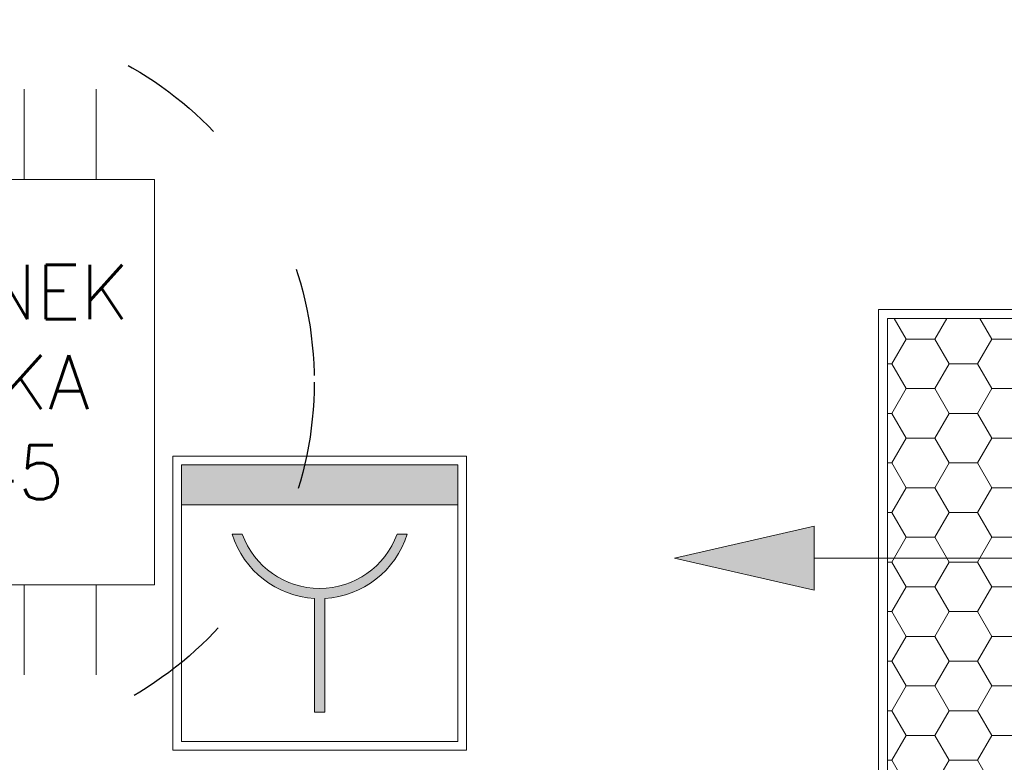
# Model space of a CAD drawing. Header units: millimetres. Extents: x 7483 to 13091, y 8111 to 13871.
# Tile 209 of 256: x 10339 to 10449, y 9245 to 9327. Entities that reach past the tile are written whole.
import ezdxf

# ---------------------------------------------------------------- set-up
doc = ezdxf.new("R2010")
doc.units = ezdxf.units.MM
doc.linetypes.add('ACAD_ISO03W100', pattern=[30, 12, -18])
for name, color, linetype, lineweight, true_color in [('_A_WYCIERACZKA', 7, 'Continuous', 5, 0xa5a5a5), ('a___wymiary', 7, 'Continuous', 5, 0x000000), ('czerwony', 7, 'Continuous', 15, 0xe92949), ('IE_SRS', 7, 'Continuous', 18, 0x000000)]:
    doc.layers.add(name, color=color, linetype=linetype, lineweight=lineweight, true_color=true_color)
doc.layers.add('_A_ŚLUSARKA WYPEŁNIENIE', color=7, linetype='Continuous', true_color=0x4c4a44)
doc.layers.add('CZ-SR', color=106, linetype='Continuous', lineweight=13)
doc.layers.add('MEBLE PKN', color=150, linetype='Continuous', lineweight=20)
doc.styles.add('RomanS', font='simplex.shx')

# ---------------------------------------------------------------- blocks, each defined once
blk = doc.blocks.new('jhgjgj')
at = {"layer": 'a___wymiary'}
blk.add_hatch(color=256, dxfattribs=at).paths.add_polyline_path([(-8270.91, -4416.74), (-8255.42, -4420.29), (-8270.91, -4423.83), (-8270.91, -4420.29)])
blk.add_line((-8303.46, -4420.29), (-8270.91, -4420.29), dxfattribs=at)
for points in [[(-8255.42, -4420.29), (-8270.91, -4416.74), (-8270.91, -4420.29)], [(-8255.42, -4420.29), (-8270.91, -4423.83), (-8270.91, -4420.29)]]:
    blk.add_lwpolyline(points, dxfattribs=at)
blk = doc.blocks.new('gfhgfhhf')
at = {"layer": 'a___wymiary', "xscale": -1}
blk.add_blockref('jhgjgj', (1646.5, 9623.81), dxfattribs=at)
blk = doc.blocks.new('fgdgdgdfg')
at = {"layer": '_A_ŚLUSARKA WYPEŁNIENIE', "lineweight": 9}
h = blk.add_hatch(dxfattribs=at)
h.set_pattern_fill('HONEY', color=0, angle=180)
h.set_pattern_definition([(180, (56132.2607, -3400.6895), (-4.7625, 2.74963064), [3.175, -6.35]), (60, (56132.2607, -3400.6895), (4.76249999, 2.74963066), [3.175, -6.35]), (120, (56132.2607, -3400.6895), (-1e-08, 5.49926131), [-6.35, 3.175])])
h.paths.add_polyline_path([(5818.23, 11642.93), (5818.23, 11484.93), (6001.23, 11484.93), (6001.23, 11642.93)])
at = {"layer": '_A_ŚLUSARKA WYPEŁNIENIE', "color": 0, "lineweight": 9}
for p, q in [((6002.23, 11643.93), (5817.23, 11643.93)), ((5817.23, 11643.93), (5817.23, 11483.93)), ((6001.23, 11642.93), (5818.23, 11642.93)), ((5818.23, 11642.93), (5818.23, 11484.93))]:
    blk.add_line(p, q, dxfattribs=at)
blk = doc.blocks.new('KIERUNEK POLSKA')
for p, q in [((18839.61, 18351.27), (18839.61, 18361.27)), ((18847.61, 18351.27), (18847.61, 18361.27)), ((18855.61, 18351.27), (18855.61, 18361.27)), ((18863.61, 18351.27), (18863.61, 18361.27)), ((18871.61, 18351.27), (18871.61, 18361.27)), ((18839.61, 18306.27), (18839.61, 18296.27)), ((18847.61, 18306.27), (18847.61, 18296.27)), ((18855.61, 18306.27), (18855.61, 18296.27)), ((18863.61, 18306.27), (18863.61, 18296.27)), ((18871.61, 18306.27), (18871.61, 18296.27))]:
    blk.add_line(p, q)
blk.add_lwpolyline([(18833.11, 18351.27), (18833.11, 18306.27), (18878.11, 18306.27), (18878.11, 18351.27)], close=True)
at = {"layer": 'Defpoints', "linetype": 'ACAD_ISO03W100'}
blk.add_circle((18855.61, 18328.77), 40.22, dxfattribs=at)
at = {"insert": (18855.61, 18328.77), "char_height": 6, "width": 59.7, "attachment_point": 5, "style": 'RomanS'}
blk.add_mtext('KIERUNEK\\PPOLSKA\\P45x45', dxfattribs=at)
blk = doc.blocks.new('ffffdddaa')
at = {"layer": 'czerwony'}
h = blk.add_hatch(color=256, dxfattribs=at)
h.paths.add_polyline_path([(89894.5, -3823.14, 0.312807), (89903.65, -3830.26), (89903.65, -3842.89), (89904.77, -3842.89), (89904.77, -3830.26, 0.312807), (89913.92, -3823.14), (89912.8, -3823.14, -0.700453), (89895.61, -3823.14)])
h.paths.add_polyline_path([(89888.85, -3815.44), (89919.57, -3815.44), (89919.57, -3819.87), (89888.85, -3819.87)])
for p, q in [((89887.9, -3847.1), (89887.9, -3814.49)), ((89887.9, -3814.49), (89920.51, -3814.49)), ((89920.51, -3814.49), (89920.51, -3847.1)), ((89919.57, -3815.44), (89888.85, -3815.44)), ((89888.85, -3815.44), (89888.85, -3846.16)), ((89919.57, -3846.16), (89919.57, -3815.44)), ((89919.57, -3819.87), (89888.85, -3819.87)), ((89895.61, -3823.14), (89894.5, -3823.14)), ((89913.92, -3823.14), (89912.8, -3823.14)), ((89903.65, -3842.89), (89903.65, -3830.26)), ((89904.77, -3830.26), (89904.77, -3842.89)), ((89904.77, -3842.89), (89903.65, -3842.89)), ((89888.85, -3846.16), (89919.57, -3846.16)), ((89920.51, -3847.1), (89887.9, -3847.1))]:
    blk.add_line(p, q, dxfattribs=at)
for centre, radius, start, end in [((89904.21, -3820.11), 10.17, 197.382, 266.8621), ((89904.21, -3820.02), 9.14, 199.9812, 340.0188), ((89904.21, -3820.11), 10.17, 273.1379, 342.618)]:
    blk.add_arc(centre, radius, start, end, dxfattribs=at)

msp = doc.modelspace()

# ---------------------------------------------------------------- block references
at = {"layer": '_A_WYCIERACZKA'}
msp.add_blockref('fgdgdgdfg', (4617.37, -2349.0217), dxfattribs=at)
at = {"layer": 'CZ-SR'}
msp.add_blockref('gfhgfhhf', (510.0352, 4063.7609), dxfattribs=at)
at = {"layer": 'IE_SRS'}
msp.add_blockref('ffffdddaa', (-79531.6686, 13093.096), dxfattribs=at)
at = {"layer": 'MEBLE PKN'}
msp.add_blockref('KIERUNEK POLSKA', (-8523.8967, -9041.9332), dxfattribs=at)

doc.saveas('drawing.dxf')
